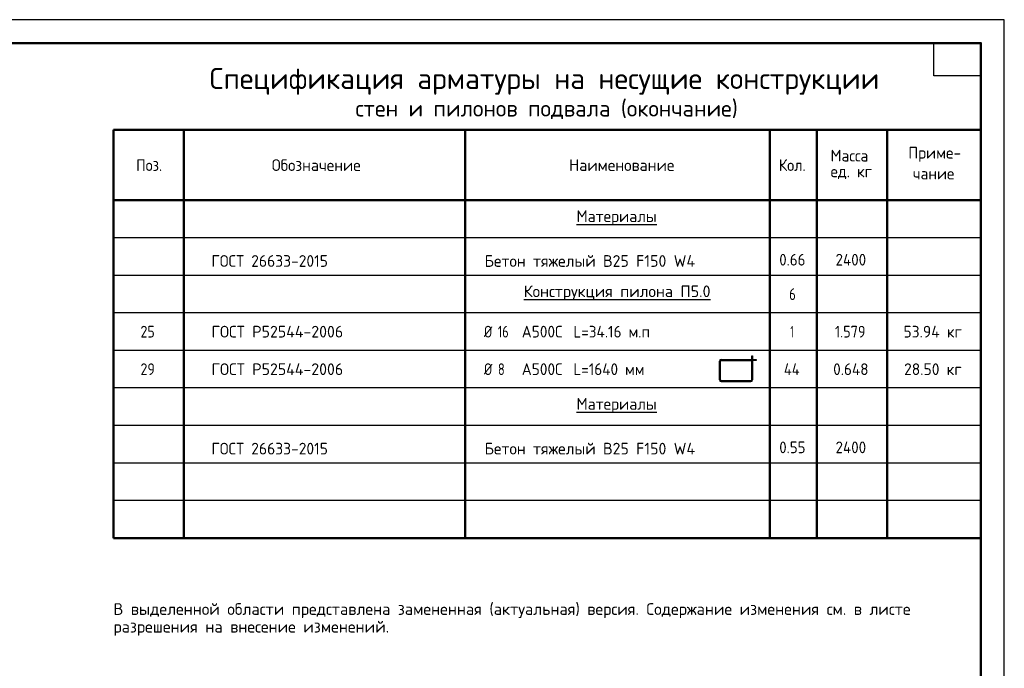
# Model space of a CAD drawing. Header units: millimetres. Extents: x 0 to 42000, y -65 to 29700.
# Tile 7 of 7: x 21000 to 42000, y 15875 to 29700. Entities that reach past the tile are written whole.
import ezdxf

# ---------------------------------------------------------------- set-up
doc = ezdxf.new("R2010")
doc.units = ezdxf.units.MM
doc.layers.add('Standard', color=7, linetype='Continuous', lineweight=25)
doc.styles.add('ISOCPEUR', font='txt')

msp = doc.modelspace()

# ---------------------------------------------------------------- linework, layer by layer
at = {"layer": 'Standard', "color": 7, "linetype": 'Continuous', "lineweight": 35, "transparency": 33554687}
for p, q in [((41500, 27600), (41500, 20500)), ((41500, 27200), (41500, 20100))]:
    msp.add_line(p, q, dxfattribs=at)
at = {"layer": 'Standard', "color": 7, "linetype": 'Continuous', "lineweight": 50, "transparency": 33554687}
for p, q in [((41500, 27350), (23000, 27350)), ((23000, 27350), (23000, 25850)), ((24500, 27350), (24500, 18650)), ((30500, 27350), (30500, 18650)), ((37000, 27350), (37000, 18650)), ((38000, 27350), (38000, 18650)), ((39500, 27350), (39500, 18650)), ((41500, 27350), (41500, 25850)), ((41500, 27100), (41500, 23200)), ((41500, 25850), (23000, 25850)), ((23000, 25850), (23000, 18650)), ((41500, 25850), (41500, 18650)), ((41500, 18650), (23000, 18650))]:
    msp.add_line(p, q, dxfattribs=at)
at = {"layer": 'Standard', "color": 7, "linetype": 'Continuous', "lineweight": -3, "transparency": 33554687}
for p, q in [((41500, 25050), (23000, 25050)), ((41500, 24250), (23000, 24250)), ((41500, 23450), (23000, 23450)), ((41500, 22650), (23000, 22650)), ((35926, 22021), (35926, 22424)), ((35944, 22021), (35944, 22424)), ((35959, 22457), (36612, 22457)), ((35959, 22439), (36612, 22439)), ((41500, 21850), (23000, 21850)), ((35959, 22006), (36597, 22006)), ((35959, 21988), (36597, 21988)), ((41500, 21050), (23000, 21050)), ((41500, 20250), (23000, 20250)), ((41500, 19450), (23000, 19450))]:
    msp.add_line(p, q, dxfattribs=at)
at = {"layer": 'Standard', "color": 7, "linetype": 'Continuous', "lineweight": 25, "transparency": 33554687}
for points in [[(0, 0), (42000, 0), (42000, 29700), (0, 29700), (0, 0)], [(41500, 29200), (41500, 28500), (40500, 28500), (40500, 29200), (41500, 29200)]]:
    msp.add_lwpolyline(points, close=True, dxfattribs=at)
at = {"layer": 'Standard', "color": 7, "linetype": 'Continuous', "lineweight": 50, "transparency": 33554687}
msp.add_lwpolyline([(2000, 29200), (41500, 29200), (41500, 500), (2000, 500), (2000, 29200)], close=True, dxfattribs=at)
at = {"layer": 'Standard', "color": 7, "linetype": 'Continuous', "lineweight": 25, "transparency": 33554687}
msp.add_lwpolyline([(41500, 29200), (2000, 29200), (2000, 500), (41500, 500), (41500, 29200)], dxfattribs=at)
at = {"layer": 'Standard', "color": 7, "linetype": 'Continuous', "lineweight": -3, "transparency": 33554687}
for points in [[(36612, 22021), (36612, 22532), (36630, 22532), (36630, 22021)], [(36630, 22457), (36705, 22457), (36705, 22439), (36630, 22439)]]:
    msp.add_lwpolyline(points, dxfattribs=at)
for centre, radius, start, end in [((35959, 22424), 33, 90, 180), ((35959, 22424), 15, 90, 180), ((35959, 22021), 33, 180, 270), ((35959, 22021), 15, 180, 270), ((36597, 22021), 15, 270, 0), ((36597, 22021), 33, 270, 0)]:
    msp.add_arc(centre, radius, start, end, dxfattribs=at)

# ---------------------------------------------------------------- texts
at = {"layer": 'Standard', "color": 7, "linetype": 'Continuous', "lineweight": 50, "transparency": 33554687, "attachment_point": 7, "style": 'ISOCPEUR'}
for s, insert, char_height, width in [('\\W0.99;Спецификация арматуры на несущие конструкции', (25050, 28100), 450, 14615.97), ('\\W0.99;стен и пилонов подвала (окончание)', (28162, 27580), 350, 8288.66)]:
    msp.add_mtext(s, dxfattribs=dict(at, insert=insert, char_height=char_height, width=width))
at = {"layer": 'Standard', "color": 7, "linetype": 'Continuous', "lineweight": 25, "transparency": 33554687, "char_height": 250, "attachment_point": 7, "style": 'ISOCPEUR'}
for s, insert, width in [('\\W0.95;Масса', (38294, 26677), 1043.43), ('\\W0.96;Приме-', (39950, 26671), 1218.74), ('\\W0.92;Поз.', (23484, 26475), 727.49), ('\\W0.97;Обозначение', (26376, 26475), 2082.85), ('\\W0.98;Наименование', (32717, 26475), 2320.66), ('\\W0.93;Кол.', (37191, 26475), 740.2), ('\\W0.95;ед. кг', (38294, 26302), 1042.91), ('\\W0.95;чание', (40050, 26296), 1017.69), ('\\W0.97;{\\LМатериалы}', (32875, 25318), 1870.54), ('\\W0.96;ГОСТ 26633-2015', (25088, 24432), 2718.62), ('\\W0.98;Бетон тяжелый В25 F150 W4', (30914, 24432), 4695.09), ('\\W0.92;0.66', (37200, 24459), 714.78), ('\\W0.93;2400', (38401, 24459), 841.35), ('\\W0.99;{\\LКонструкция пилона П5.0}', (31750, 23718), 4121.07), ('\\W0.78;6', (37412, 23725), 271.99), ('\\W0.87;25', (23575, 22925), 459.01), ('\\W0.98;ГОСТ Р52544-2006', (25090, 22925), 3020.99), ('\\W0.83;Ø', (30900, 22925), 354.17), ('\\W0.75;16', (31199, 22925), 393.57), ('\\W0.95;А500С', (31707, 22925), 1042.9), ('\\W0.94;L=34.16 м.п', (32808, 22925), 1816.97), ('\\W0.56;1', (37438, 22925), 194.43), ('\\W0.88;1.579', (38388, 22925), 834.26), ('\\W0.96;53.94 кг', (39850, 22925), 1419.46), ('\\W0.87;29', (23575, 22125), 459.01), ('\\W0.98;ГОСТ Р52544-2006', (25090, 22125), 3020.99), ('\\W0.83;Ø', (30900, 22125), 354.17), ('\\W0.78;8', (31199, 22125), 272.01), ('\\W0.95;А500С', (31707, 22125), 1042.9), ('\\W0.94;L=1640 мм', (32808, 22125), 1691.68), ('\\W0.89;44', (37300, 22125), 510.88), ('\\W0.94;0.648', (38350, 22125), 916.95), ('\\W0.96;28.50 кг', (39862, 22125), 1394.32), ('\\W0.97;{\\LМатериалы}', (32875, 21318), 1870.54), ('\\W0.96;ГОСТ 26633-2015', (25088, 20432), 2718.62), ('\\W0.98;Бетон тяжелый В25 F150 W4', (30914, 20432), 4695.09), ('\\W0.92;0.55', (37200, 20459), 714.78), ('\\W0.93;2400', (38401, 20459), 841.35)]:
    msp.add_mtext(s, dxfattribs=dict(at, insert=insert, width=width))
at = {"layer": 'Standard', "color": 7, "linetype": 'Continuous', "lineweight": 13, "transparency": 33554687, "insert": (23000, 17262), "char_height": 250, "width": 17066.88, "attachment_point": 1, "line_spacing_factor": 0.903614}
msp.add_mtext('\\A1;{\\fISOCPEUR|i0|b0;\\H250.000000;\\W1.000000;\\C7;В выделенной области представлена замененная (актуальная) версия. Содержание изменения см. в листе}\\P{\\fISOCPEUR|i0|b0;\\H250.000000;\\W1.000000;\\C7;разрешения на внесение изменений.}\\P', dxfattribs=at)

doc.saveas('drawing.dxf')
